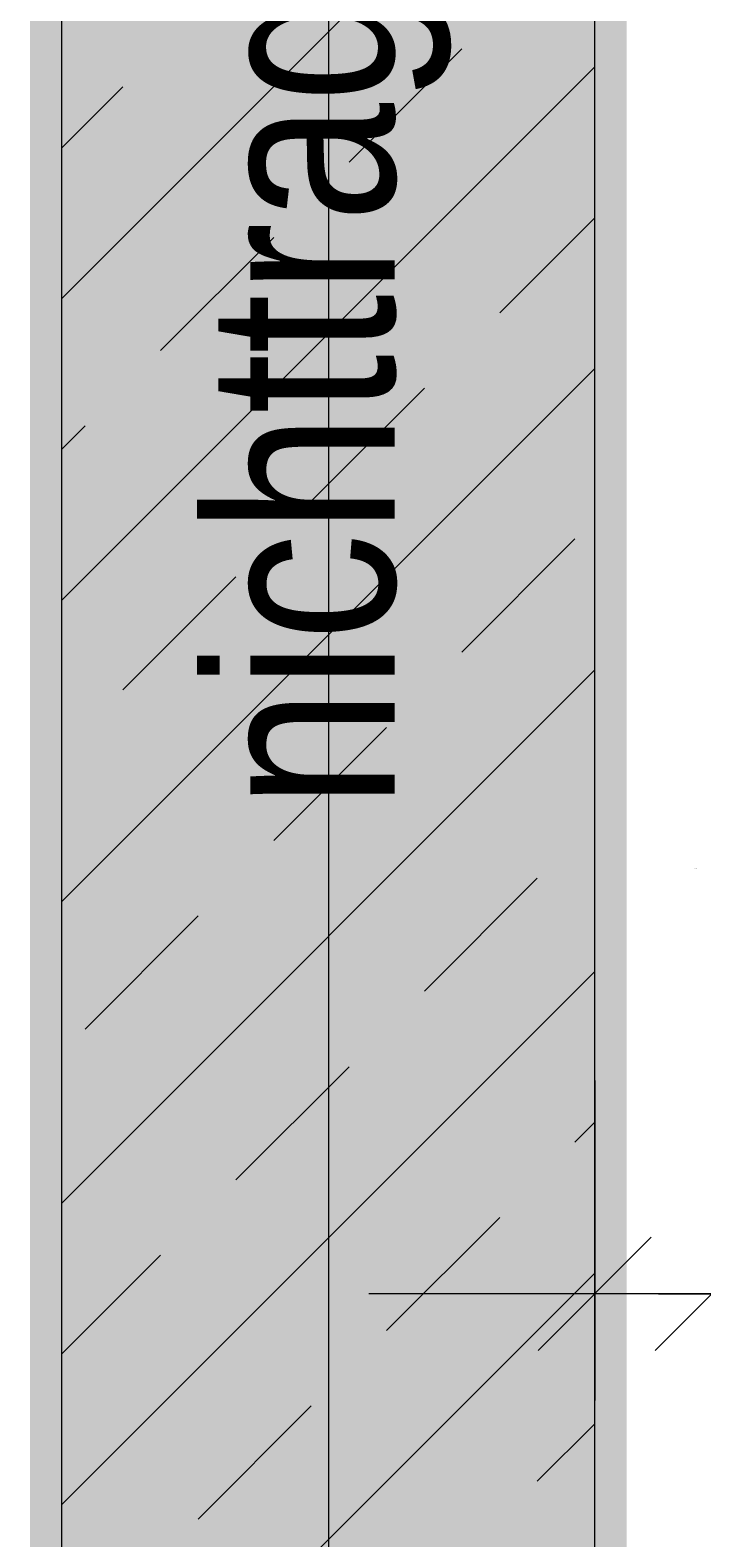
# Model space of a CAD drawing. Extents: x -720 to 300, y 62 to 1162.
# Tile 93 of 256: x -459.65 to -453.35, y 954.58 to 968.72. Entities that reach past the tile are written whole.
import ezdxf
from ezdxf.lldxf.tags import DXFTag

# ---------------------------------------------------------------- set-up
doc = ezdxf.new("R2010")
doc.units = 0
doc.layers.get('0').update_dxf_attribs({"lineweight": 13})
for name, color, linetype, lineweight, true_color in [('30 -34 Innenwände- 1 tragend', 7, 'Continuous', 13, 0xdd0806), ('30 -35 Decken- 11 Durchbruch', 5, 'Continuous', 15, 0x0000ff), ('70 -76 Bemaßung- 2 Allgemein', 9, 'Continuous', 5, 0x808080), ('iwb_Schraffur_F90_feuerbestaendig', 1, 'Continuous', 13, 0xff0000), ('iwb_Sichtbeton', 2, 'Continuous', 50, 0xffff00), ('iwb_Sichtbeton-Shading', 2, 'Continuous', 50, 0xffff00)]:
    doc.layers.add(name, color=color, linetype=linetype, lineweight=lineweight, true_color=true_color)
doc.layers.add('70 -71 Achsen- 1 Gebäudeachsen', color=7, linetype='STRICHPUNKT2-A06G93UB8I', lineweight=18)
doc.layers.add('Keine', color=7, linetype='Continuous', lineweight=9)
doc.styles.get("Standard").update_dxf_attribs({"font": 'ARIALN.TTF'})
tags = doc.linetypes.add('STRICHPUNKT2-A06G93UB8I', pattern=[12.7, 6.35, -3.175, 0, -3.175]).pattern_tags.tags
tags[10:11] = [DXFTag(74, 4), DXFTag(75, 0), DXFTag(340, '0'), DXFTag(46, 0.0), DXFTag(50, 0.0), DXFTag(44, 0.0), DXFTag(45, 0.0)]
tags[8:9] = [DXFTag(74, 4), DXFTag(75, 0), DXFTag(340, '0'), DXFTag(46, 0.0), DXFTag(50, 0.0), DXFTag(44, 0.0), DXFTag(45, 0.0)]
tags[6:7] = [DXFTag(74, 4), DXFTag(75, 0), DXFTag(340, '0'), DXFTag(46, 0.0), DXFTag(50, 0.0), DXFTag(44, 0.0), DXFTag(45, 0.0)]
tags[4:5] = [DXFTag(74, 4), DXFTag(75, 0), DXFTag(340, '0'), DXFTag(46, 0.0), DXFTag(50, 0.0), DXFTag(44, 0.0), DXFTag(45, 0.0)]

# ---------------------------------------------------------------- blocks, each defined once
blk = doc.blocks.new('Shading-A06G93SP8I', base_point=(-566.802, 777.112))
at = {"layer": 'iwb_Sichtbeton-Shading', "color": 51, "true_color": 0xffff7f}
for points in [[(-459.652, 995.912), (-459.052, 995.912), (-459.652, 902.312), (-459.052, 902.912)], [(-454.652, 995.912), (-454.052, 995.912), (-454.652, 907.612), (-454.052, 907.612)]]:
    blk.add_solid(points, dxfattribs=at)
blk = doc.blocks.new('Referenz-A06G93UD8I')
at = {"layer": '30 -34 Innenwände- 1 tragend', "color": 0, "linetype": 'Continuous', "lineweight": -2, "ltscale": 0.13}
for p, q in [((-459.353, 902.612), (-459.353, 995.912)), ((-454.353, 907.612), (-454.353, 995.912))]:
    blk.add_line(p, q, dxfattribs=at)
at = {"layer": '30 -34 Innenwände- 1 tragend', "color": 0, "lineweight": -2}
for p, q in [((-459.353, 902.612), (-459.353, 995.912)), ((-454.353, 907.612), (-454.353, 995.912)), ((-459.353, 966.208), (-454.353, 971.208)), ((-459.353, 966.208), (-454.353, 971.208)), ((-456.659, 967.487), (-455.599, 968.548)), ((-456.659, 967.487), (-455.599, 968.548)), ((-459.353, 963.379), (-454.353, 968.379)), ((-459.353, 963.379), (-454.353, 968.379)), ((-459.353, 967.622), (-458.781, 968.194)), ((-459.353, 967.622), (-458.781, 968.194)), ((-455.245, 966.073), (-454.353, 966.965)), ((-455.245, 966.073), (-454.353, 966.965)), ((-458.427, 965.719), (-457.366, 966.78)), ((-458.427, 965.719), (-457.366, 966.78)), ((-459.353, 960.551), (-454.353, 965.551)), ((-459.353, 960.551), (-454.353, 965.551)), ((-457.013, 964.305), (-455.952, 965.366)), ((-457.013, 964.305), (-455.952, 965.366)), ((-459.353, 964.794), (-459.134, 965.012)), ((-459.353, 964.794), (-459.134, 965.012)), ((-455.599, 962.891), (-454.538, 963.952)), ((-455.599, 962.891), (-454.538, 963.952)), ((-458.781, 962.537), (-457.72, 963.598)), ((-458.781, 962.537), (-457.72, 963.598)), ((-459.353, 957.723), (-454.353, 962.723)), ((-459.353, 957.723), (-454.353, 962.723)), ((-457.366, 961.123), (-456.306, 962.184)), ((-457.366, 961.123), (-456.306, 962.184)), ((-455.952, 959.709), (-454.892, 960.77)), ((-455.952, 959.709), (-454.892, 960.77)), ((-459.134, 959.355), (-458.074, 960.416)), ((-459.134, 959.355), (-458.074, 960.416)), ((-459.353, 954.894), (-454.353, 959.894)), ((-459.353, 954.894), (-454.353, 959.894)), ((-457.72, 957.941), (-456.659, 959.002)), ((-457.72, 957.941), (-456.659, 959.002)), ((-454.538, 958.295), (-454.353, 958.48)), ((-454.538, 958.295), (-454.353, 958.48)), ((-456.306, 956.527), (-455.245, 957.588)), ((-456.306, 956.527), (-455.245, 957.588)), ((-459.353, 956.308), (-458.427, 957.234)), ((-459.353, 956.308), (-458.427, 957.234)), ((-459.353, 952.066), (-454.353, 957.066)), ((-459.353, 952.066), (-454.353, 957.066)), ((-458.074, 954.759), (-457.013, 955.82)), ((-458.074, 954.759), (-457.013, 955.82)), ((-454.892, 955.113), (-454.353, 955.651)), ((-454.892, 955.113), (-454.353, 955.651))]:
    blk.add_line(p, q, dxfattribs=at)
at = {"layer": '70 -71 Achsen- 1 Gebäudeachsen', "color": 0, "linetype": 'STRICHPUNKT2-A06G93UB8I', "lineweight": -2, "ltscale": 0.13}
blk.add_line((-456.853, 1084.852), (-456.853, 85.412), dxfattribs=at)
at = {"layer": '70 -76 Bemaßung- 2 Allgemein', "color": 0, "linetype": 'Continuous', "lineweight": -2, "ltscale": 0.13}
for p, q in [((-454.353, 958.872), (-454.353, 955.872)), ((-453.822, 957.403), (-454.884, 956.341)), ((-453.784, 956.341), (-452.722, 957.403)), ((-453.784, 956.341), (-452.722, 957.403)), ((-455.413, 956.872), (-456.474, 956.872)), ((-453.853, 956.872), (-455.413, 956.872)), ((-453.253, 956.872), (-454.353, 956.872)), ((-453.753, 956.872), (-452.193, 956.872)), ((-453.753, 956.872), (-452.193, 956.872))]:
    blk.add_line(p, q, dxfattribs=at)
at = {"layer": '30 -35 Decken- 11 Durchbruch', "color": 0, "linetype": 'ByBlock', "lineweight": -2, "ltscale": 0.13, "insert": (-453.419, 960.866), "char_height": 0.0036, "attachment_point": 1}
for s in ['{\\fArial Narrow;prm0_value}', '{\\fArial Narrow;prm1_name}', '{\\fArial Narrow;prm5_value}', '{\\fArial Narrow;prm2_name}', '{\\fArial Narrow;prm4_name}', '{\\fArial Narrow;prm4_value}', '{\\fArial Narrow;prm7_type}', '{\\fArial Narrow;prm6_name}', '{\\fArial Narrow;prm3_value}', '{\\fArial Narrow;prm5_name}', '{\\fArial Narrow;prm6_type}', '{\\fArial Narrow;prm4_type}', '{\\fArial Narrow;prm6_value}', '{\\fArial Narrow;prm1_value}', '{\\fArial Narrow;prm2_value}', '{\\fArial Narrow;prm3_name}', '{\\fArial Narrow;prm7_name}', '{\\fArial Narrow;prm5_type}', '{\\fArial Narrow;prm7_value}', '{\\fArial Narrow;prm2_type}', '{\\fArial Narrow;prm3_type}', '{\\fArial Narrow;prm0_type}', '{\\fArial Narrow;prm1_type}', '{\\fArial Narrow;IFC_UUID}', '{\\fArial Narrow;instanceID}', '{\\fArial Narrow;prm0_name}']:
    blk.add_mtext(s, dxfattribs=at)
at = {"layer": 'Keine', "color": 0, "linetype": 'Continuous', "lineweight": -2, "ltscale": 0.13, "insert": (-457.993, 961.423), "char_height": 1.76205, "attachment_point": 1, "rotation": 90}
blk.add_mtext('{\\fArial Narrow;nichttragend}', dxfattribs=at)
blk = doc.blocks.new('Referenz-A06G93UF8I')
at = {"layer": 'iwb_Schraffur_F90_feuerbestaendig', "linetype": 'Continuous', "ltscale": 0.13}
blk.add_hatch(color=256, dxfattribs=at).paths.add_polyline_path([(-459.352, 1004.412), (-454.352, 1004.412), (-454.352, 907.612), (-345.252, 907.612), (-345.252, 902.612), (-459.352, 902.612)])
at = {"layer": 'iwb_Sichtbeton', "linetype": 'Continuous', "ltscale": 0.5}
for points in [[(-459.652, 995.912), (-459.052, 995.912), (-459.652, 902.312), (-459.052, 902.912)], [(-454.652, 995.912), (-454.052, 995.912), (-454.652, 907.612), (-454.052, 907.612)]]:
    blk.add_solid(points, dxfattribs=at)

msp = doc.modelspace()

# ---------------------------------------------------------------- block references
at = {"color": 8, "lineweight": 13, "ltscale": 0.13, "true_color": 0x808080}
msp.add_blockref('Referenz-A06G93UD8I', (0, 0), dxfattribs=at)
at = {"color": 8, "lineweight": 25, "ltscale": 0.25, "true_color": 0x808080}
msp.add_blockref('Referenz-A06G93UF8I', (0, 0), dxfattribs=at)
msp.add_blockref('Shading-A06G93SP8I', (-566.802, 777.112))

doc.saveas('drawing.dxf')
